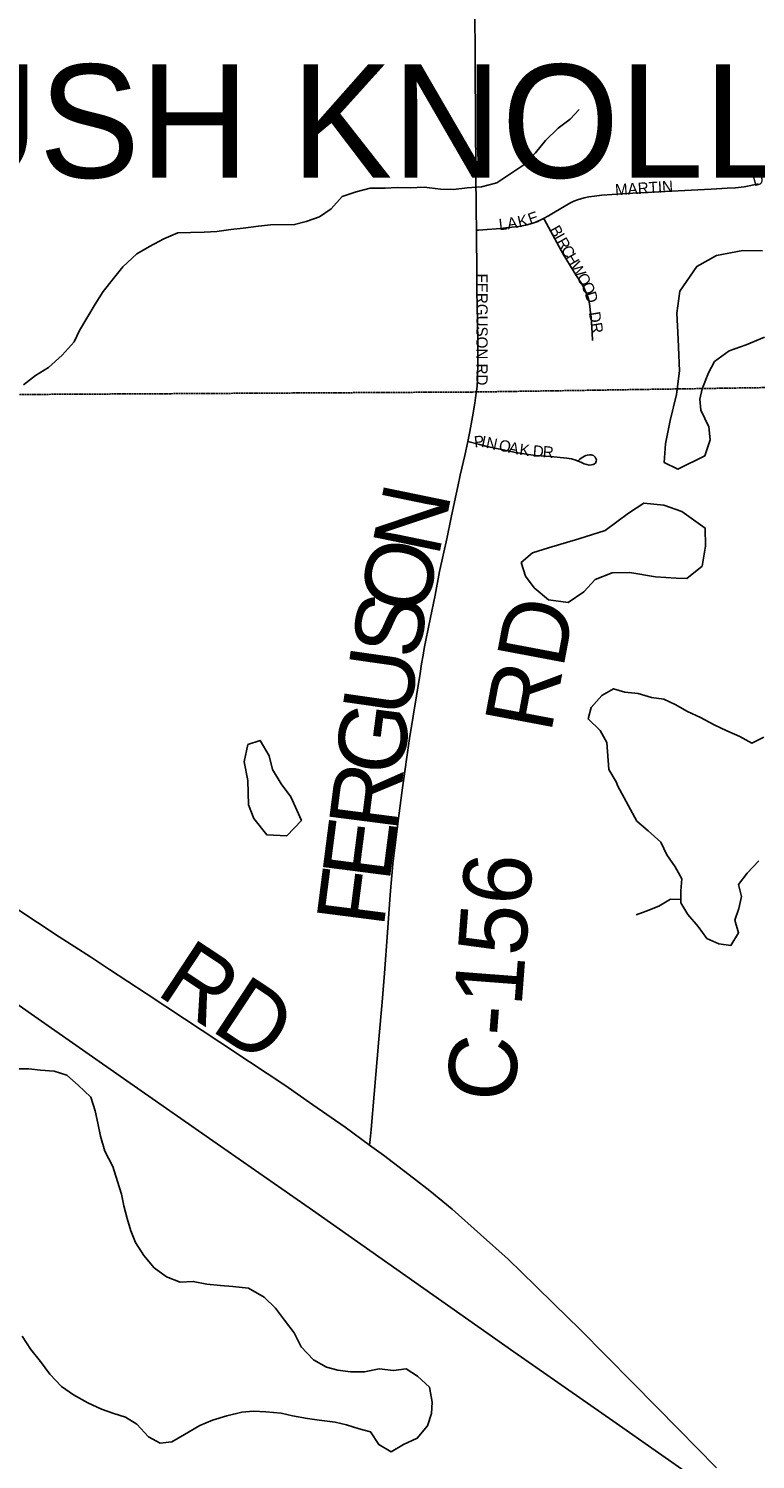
# Model space of a CAD drawing. Header units: feet. Extents: x 2113747 to 2516209, y 960708 to 1356798.
# Tile 83 of 206: x 2281787 to 2284998, y 1164000 to 1170318. Entities that reach past the tile are written whole.
import ezdxf

# ---------------------------------------------------------------- set-up
doc = ezdxf.new("R2010")
doc.units = ezdxf.units.FT
doc.header["$LTSCALE"] = 50
doc.header["$MEASUREMENT"] = 0
doc.linetypes.add('OhDOT_USTN3', pattern=[0.22, 0.165, -0.055])
doc.linetypes.add('rr2', pattern=[0])
for name, color, linetype in [('0_Xref', 7, 'Continuous'), ('GM_X_City_Street', 251, 'Continuous'), ('GM_X_City_Street_Text', 251, 'Continuous'), ('GM_X_Corporation_Text', 251, 'Continuous'), ('GM_X_County_Road', 3, 'Continuous'), ('GM_X_County_Road_Text', 3, 'Continuous'), ('GM_X_Minor_Lake', 5, 'Continuous'), ('GM_X_Minor_River', 5, 'Continuous'), ('GM_X_Rail_Line', 251, 'rr2'), ('GM_X_Township', 251, 'OhDOT_USTN3')]:
    doc.layers.add(name, color=color, linetype=linetype)
doc.styles.add('Styledgn030', font='dgn030.shx')

# ---------------------------------------------------------------- blocks, each defined once
blk = doc.blocks.new('POR')
at = {"layer": 'GM_X_City_Street', "flags": 128}
for points in [[(2283762.5, 1169708.6), (2283761, 1169875.4), (2283760.2, 1170183.8), (2283758.5, 1170410.4), (2283756.2, 1170708.6), (2283753.6, 1170944.3), (2283749.7, 1171239.5), (2283748.4, 1171389.9), (2283745.7, 1171538.6), (2283742.6, 1171700.7), (2283741.1, 1172058.4), (2283742.3, 1172205.4), (2283742, 1172302.4)], [(2283765.3, 1169427.8), (2283763.9, 1169516.8), (2283763.5, 1169578.1), (2283763.2, 1169620.4), (2283762.5, 1169708.6)], [(2284062.3, 1169480.3), (2284084, 1169491.7), (2284105.3, 1169505.2), (2284178.3, 1169547.3), (2284196.1, 1169556.4), (2284211.7, 1169562.5), (2284226.9, 1169567.2), (2284241.7, 1169571.1), (2284261.7, 1169575), (2284286.9, 1169578.9), (2284319.4, 1169582.4), (2284455.8, 1169591.4), (2284656, 1169601.6), (2284802.2, 1169609), (2284873.5, 1169613.1), (2284909.6, 1169615.5), (2284947.3, 1169619.8), (2284977.8, 1169625.7), (2285010.4, 1169632.4)], [(2283765.3, 1169427.8), (2283774, 1169428.5), (2283872.4, 1169435.7), (2283907.3, 1169439.3), (2283936.3, 1169442.4), (2283952.9, 1169444.9), (2283982.2, 1169450.5), (2284004.1, 1169456.2), (2284023, 1169462.4), (2284049.3, 1169473.5), (2284062.3, 1169480.3)], [(2284278.2, 1168940.5), (2284276.1, 1168975.2), (2284271.8, 1169043.4), (2284269.8, 1169063), (2284267, 1169090.9), (2284263.2, 1169111.7), (2284260, 1169124.4), (2284255.9, 1169137.8), (2284250.7, 1169151.8), (2284244.3, 1169165.3), (2284236.3, 1169180.3), (2284223.8, 1169201.4), (2284197.3, 1169242.8), (2284148.7, 1169322.2), (2284065.8, 1169473.9), (2284062.3, 1169480.3)], [(2283767.3, 1168727.9), (2283768.4, 1168741), (2283769.9, 1168770.9), (2283771.3, 1168849.4), (2283771.1, 1168941.3), (2283768.4, 1169094.9), (2283767.5, 1169156.9), (2283766.6, 1169242), (2283765.5, 1169412.1), (2283765.3, 1169427.8)], [(2283726.9, 1168495.7), (2283733, 1168494.2), (2283778.6, 1168482), (2283819.4, 1168472), (2283884.1, 1168457.6), (2283937.9, 1168447.1), (2283967.1, 1168441.7), (2283993.6, 1168437.1), (2284028, 1168433.6), (2284092.9, 1168428.3), (2284165.1, 1168421.3), (2284185.5, 1168418), (2284204.2, 1168412.2), (2284229.6, 1168402), (2284241, 1168396.9), (2284252.3, 1168392.9), (2284263.2, 1168390.8), (2284273.3, 1168391.5), (2284280.5, 1168393), (2284286.5, 1168396), (2284290.8, 1168399.7), (2284293.3, 1168403.7), (2284294.7, 1168408.6), (2284295, 1168413.6), (2284293.4, 1168420.4), (2284290.1, 1168426.1), (2284286, 1168429.9), (2284282.1, 1168432.7), (2284277.3, 1168434.9), (2284271.7, 1168436), (2284265.3, 1168436.2), (2284255.8, 1168434.9), (2284249.3, 1168433.2), (2284242.2, 1168430.1), (2284235.4, 1168426), (2284227.6, 1168421), (2284222.8, 1168417.2), (2284215.2, 1168409.7)]]:
    blk.add_lwpolyline(points, dxfattribs=at)
at = {"layer": 'GM_X_County_Road', "flags": 128}
for points in [[(2283726.9, 1168495.7), (2283736, 1168539.3), (2283747.9, 1168603.9), (2283757.9, 1168664.3), (2283761.4, 1168687.1), (2283767.3, 1168727.9)], [(2283634.3, 1168064.7), (2283653.9, 1168159.8), (2283668.2, 1168228.6), (2283682.9, 1168296.6), (2283694.1, 1168345.6), (2283713.9, 1168433.2), (2283726.9, 1168495.7)], [(2283292.6, 1165388.4), (2283295.7, 1165413), (2283301.1, 1165456.5), (2283313.2, 1165613.8), (2283334.1, 1165855.7), (2283348.7, 1166019.2), (2283359.1, 1166146.8), (2283372, 1166326.6), (2283383.8, 1166493.4), (2283396.6, 1166630.5), (2283421.2, 1166832.4), (2283439, 1166965.8), (2283469.4, 1167183.1), (2283516.3, 1167470.7), (2283523, 1167513.6), (2283529.8, 1167551.9), (2283534.7, 1167581.1), (2283540, 1167610), (2283554.2, 1167675.6), (2283582.7, 1167816.7), (2283602.5, 1167920.4), (2283634.3, 1168064.7)], [(2281736.1, 1166431.4), (2281826.4, 1166371.8), (2281921.9, 1166307.9), (2282060.1, 1166219.8), (2282144.6, 1166163.5), (2282306.5, 1166057.5), (2282476.2, 1165945.7), (2282631.9, 1165842.5), (2282763.5, 1165756.3), (2282918.7, 1165652.2), (2283042.3, 1165566), (2283185, 1165466.9), (2283292.6, 1165388.4)], [(2283292.6, 1165388.4), (2283354.4, 1165343.3), (2283487.9, 1165242.9), (2283559.6, 1165185.9), (2283658.1, 1165104.8), (2283783.2, 1164994), (2283904.9, 1164884.5), (2284026.7, 1164766.3), (2284110.5, 1164683.9), (2284221.6, 1164575), (2284454.5, 1164340.2), (2284661.3, 1164131.1), (2284739.4, 1164051.8), (2284826.2, 1163963.4)]]:
    blk.add_lwpolyline(points, dxfattribs=at)
at = {"layer": 'GM_X_Minor_Lake'}
for p, q in [((2284443, 1167916.2), (2284556.9, 1167898.1)), ((2282755.5, 1166998.2), (2282758.4, 1166890.1)), ((2284390.4, 1166972.8), (2284473.5, 1166819.2))]:
    blk.add_line(p, q, dxfattribs=at)
at = {"layer": 'GM_X_Minor_Lake', "flags": 128}
for points in [[(2285029.4, 1169336.4), (2284941.5, 1169337.8), (2284825.8, 1169316.8), (2284738.2, 1169268.1), (2284663.1, 1169159.4), (2284649.9, 1169061.2), (2284656.8, 1168947.1), (2284661.9, 1168807), (2284648.7, 1168702.7), (2284621.6, 1168588.4), (2284600.4, 1168484.1), (2284595.1, 1168402), (2284655.2, 1168372.4), (2284774.7, 1168431.4), (2284798.1, 1168501.6), (2284791.7, 1168559.7), (2284757.1, 1168633.5), (2284752.8, 1168681.5), (2284762.4, 1168727.6), (2284789.8, 1168797.9), (2284817.4, 1168848.2), (2284881, 1168894.8), (2284956.7, 1168921.4), (2285038.4, 1168956)], [(2284556.9, 1167898.1), (2284647, 1167891.8), (2284695, 1167890.1), (2284762.5, 1167944.7), (2284777.8, 1168032.9), (2284775.2, 1168113), (2284672.7, 1168186.3), (2284592.5, 1168213.7), (2284504.5, 1168223.1), (2284436.9, 1168178.5), (2284333.6, 1168101.6), (2284218, 1168064.7), (2284084.4, 1168025.6), (2284012.6, 1168003), (2283963, 1167960.6), (2283981.5, 1167900.7), (2284019.8, 1167848.9), (2284084.2, 1167795.3), (2284170.2, 1167784), (2284239.8, 1167830.6), (2284289.3, 1167885), (2284365, 1167915.6), (2284443, 1167916.2)], [(2284473.5, 1166819.2), (2284523.8, 1166775.6), (2284580.2, 1166725.9), (2284606.6, 1166670.1), (2284643, 1166616.3), (2284673.3, 1166564.5), (2284667.8, 1166510.4), (2284668.2, 1166458.3), (2284698.6, 1166406.5), (2284744.9, 1166352.8), (2284783.3, 1166301.1), (2284835.5, 1166277.4), (2284889.5, 1166269.8), (2284923, 1166326.2), (2284906.6, 1166382.1), (2284924.2, 1166432.3), (2284935.8, 1166486.4), (2284923.3, 1166538.4), (2284960.9, 1166588.7), (2285012.5, 1166643.2)], [(2285034.2, 1167190), (2284982.4, 1167163.5), (2284928.2, 1167193.1), (2284872.1, 1167216.8), (2284815.9, 1167244.3), (2284755.7, 1167275.9), (2284697.6, 1167303.5), (2284643.4, 1167333.1), (2284593.2, 1167356.8), (2284539.2, 1167364.3), (2284479.1, 1167381.9), (2284421.1, 1167387.5), (2284371, 1167403.1), (2284319.3, 1167372.7), (2284271.8, 1167320.2), (2284258.2, 1167270.1), (2284312.5, 1167218.4), (2284340.9, 1167166.6), (2284349.8, 1167046.5), (2284382.2, 1166992.7), (2284390.4, 1166972.8)], [(2282758.4, 1166890.1), (2282782.8, 1166830.2), (2282839.3, 1166758.6), (2282927.3, 1166753.2), (2282992.7, 1166821.8), (2282945.9, 1166925.6), (2282903.5, 1166983.3), (2282865, 1167047.1), (2282850.6, 1167107), (2282810.1, 1167174.8), (2282756.3, 1167156.4), (2282738.9, 1167080.1), (2282755.5, 1166998.2)], [(2281759.6, 1164543.9), (2281798, 1164486.2), (2281840.4, 1164432.4), (2281880.8, 1164376.7), (2281933.2, 1164323), (2281985.4, 1164285.4), (2282049.6, 1164249.9), (2282109.8, 1164222.3), (2282163.9, 1164202.7), (2282216, 1164187.1), (2282266.2, 1164155.4), (2282316.6, 1164099.8), (2282368.8, 1164072.1), (2282420.7, 1164078.5), (2282476.4, 1164111), (2282544, 1164149.6), (2282599.8, 1164174), (2282663.6, 1164192.5), (2282729.4, 1164209.1), (2282781.3, 1164213.4), (2282835.3, 1164209.9), (2282903.3, 1164204.4), (2282953.4, 1164192.8), (2283019.4, 1164181.3), (2283071.4, 1164173.6), (2283141.4, 1164164.2), (2283191.5, 1164152.6), (2283247.6, 1164135), (2283297.6, 1164121.4), (2283334.1, 1164065.6), (2283388.3, 1164033.9), (2283444, 1164066.4), (2283503.7, 1164094.9), (2283549.2, 1164149.3), (2283566.8, 1164203.5), (2283570.4, 1164253.6), (2283557.9, 1164319.6), (2283505.5, 1164367.2), (2283455.3, 1164400.8), (2283399.4, 1164392.4), (2283335.4, 1164399.9), (2283271.6, 1164387.4), (2283209.6, 1164386.9), (2283153.6, 1164394.5), (2283103.5, 1164408.1), (2283045.3, 1164439.7), (2282990.9, 1164497.4), (2282960.5, 1164559.2), (2282918.1, 1164614.9), (2282877.7, 1164668.7), (2282827.3, 1164716.3), (2282759.1, 1164755.8), (2282689.1, 1164763.3), (2282635.1, 1164768.9), (2282575.1, 1164774.4), (2282515, 1164786), (2282457.1, 1164783.5), (2282397, 1164807.1), (2282342.7, 1164846.7), (2282296.3, 1164900.4), (2282259.9, 1164958.2), (2282239.5, 1165010.1), (2282223.1, 1165064), (2282208.7, 1165120), (2282198.3, 1165171.9), (2282179.9, 1165227.9), (2282159.3, 1165293.8), (2282124.8, 1165361.6), (2282104.3, 1165427.5), (2282093.9, 1165485.5), (2282081.5, 1165539.4), (2282063, 1165599.3), (2282006.6, 1165653), (2281956.4, 1165696.6), (2281900.3, 1165714.2), (2281840.3, 1165719.8), (2281788.3, 1165725.4), (2281734.3, 1165724.9)]]:
    blk.add_lwpolyline(points, dxfattribs=at)
at = {"layer": 'GM_X_Minor_River', "flags": 128}
for points in [[(2281764.7, 1168744.6), (2281818.3, 1168787), (2281876, 1168821.5), (2281935.5, 1168876.1), (2281989, 1168934.5), (2282012.6, 1168984.8), (2282044.2, 1169039.1), (2282081.7, 1169101.4), (2282117.2, 1169157.8), (2282162.7, 1169214.2), (2282204.3, 1169266.6), (2282265.8, 1169323.1), (2282321.5, 1169355.6), (2282385.2, 1169390.1), (2282446.9, 1169416.6), (2282502.9, 1169417.1), (2282562.8, 1169419.5), (2282618.7, 1169422), (2282680.6, 1169430.5), (2282734.5, 1169436.9), (2282802.4, 1169445.4), (2282856.3, 1169451.8), (2282962.2, 1169452.6), (2283014.1, 1169467.1), (2283071.9, 1169487.5), (2283123.5, 1169522), (2283173.1, 1169576.4), (2283234.9, 1169596.9), (2283296.7, 1169613.4), (2283362.6, 1169613.9), (2283414.6, 1169616.3), (2283472.5, 1169614.8), (2283534.5, 1169617.3), (2283606.5, 1169609.8), (2283664.4, 1169608.2), (2283724.3, 1169614.7), (2283788.2, 1169619.2), (2283856.1, 1169637.8), (2283917.7, 1169678.3), (2283975.3, 1169716.8), (2284026.9, 1169769.2), (2284070.4, 1169823.6), (2284126, 1169878.1), (2284179.6, 1169918.6), (2284219.3, 1169960.9)], [(2284668.1, 1166472.6), (2284622.1, 1166474), (2284570.4, 1166443.6), (2284514.6, 1166421.1), (2284470.8, 1166404.8)]]:
    blk.add_lwpolyline(points, dxfattribs=at)
at = {"layer": 'GM_X_Rail_Line', "flags": 128}
blk.add_lwpolyline([(2291530, 1159673.9), (2291034.5, 1159913.3), (2290486, 1160178.8), (2290103.7, 1160367.8), (2289683.6, 1160574.1), (2289374.7, 1160740.4), (2289138.2, 1160876.5), (2289024.8, 1160945.6), (2288888.7, 1161028.8), (2288752.6, 1161115.2), (2288536.6, 1161258.8), (2287763.3, 1161801), (2287255.7, 1162152), (2286981.4, 1162344.2), (2286627.2, 1162591.5), (2286082.3, 1162972.8), (2285295.5, 1163523.6), (2284771.7, 1163888.6), (2284368.3, 1164171), (2283929.9, 1164476.1), (2283453, 1164811.5), (2283041.5, 1165100.4), (2282634.4, 1165382.8), (2282221.8, 1165671.7), (2281814.7, 1165955.7), (2281288.7, 1166323.5), (2280417.7, 1166933.7), (2279320.4, 1167700.5), (2278663.8, 1168160), (2277952, 1168656.8), (2277775.5, 1168779.9), (2277689.9, 1168848.3)], dxfattribs=at)
at = {"layer": 'GM_X_Township', "flags": 128}
blk.add_lwpolyline([(2273464.5, 1168621), (2274221.7, 1168649.1), (2275701.7, 1168644.7), (2277283, 1168666.7), (2279752.9, 1168691.5), (2283763.4, 1168713.6), (2286335.4, 1168752.7), (2288511.1, 1168775.2), (2290764.5, 1168794.1), (2291345.6, 1168797.4), (2292060.1, 1168786.7), (2297619.1, 1168802.5), (2298939.3, 1168800.1), (2298977.5, 1164715.2), (2298994.5, 1162899.3), (2299028.4, 1155427.9), (2299047.6, 1152560.7), (2299031.8, 1145317.1), (2299033.2, 1144175.6), (2297666.9, 1144176.2), (2295497.7, 1144177), (2292292.6, 1144206.4), (2290241, 1144200.7), (2286546.8, 1144190.6), (2284989, 1144172.2), (2284147.3, 1144164.5), (2283046.1, 1144163.7), (2282945.7, 1144162.9), (2282615.9, 1144160.3), (2282223.6, 1144167.6), (2278962.2, 1144111.4), (2276673.1, 1144104.1), (2276352.4, 1144118), (2275977.4, 1144134.4), (2275848.1, 1144130), (2274451, 1144099.7), (2273706.6, 1144116.6), (2273652, 1147705.5), (2273648.4, 1148193.1), (2273644.5, 1148717.3), (2273636.5, 1149823), (2273631.6, 1150488), (2273596.3, 1155295.4), (2273585.4, 1158808.2), (2273559.6, 1160545.6), (2273539.3, 1163371.7), (2273485.8, 1167056), (2273464.5, 1168621)], dxfattribs=at)
at = {"layer": 'GM_X_City_Street_Text', "char_height": 50, "attachment_point": 7, "line_spacing_factor": 0.8, "style": 'Styledgn030'}
for s, insert, rotation in [('{\\Fdgn000|c0;\\C256;MARTIN}', (2284379.2, 1169581.4), 3.52166), ('{\\Fdgn000|c0;\\C256;D}', (2284992.4, 1169621.3), 16.03548), ('{\\Fdgn000|c0;\\C256;L}', (2283867.2, 1169427.5), 6.57255), ('{\\Fdgn000|c0;\\C256;A}', (2283904.9, 1169431.9), 8.83337), ('{\\Fdgn000|c0;\\C256;K}', (2283953.6, 1169439.7), 13.092), ('{\\Fdgn000|c0;\\C256;E}', (2284003, 1169451.5), 18.60055), ('{\\Fdgn000|c0;\\C256;B}', (2284086.4, 1169431.2), 299.50991), ('{\\Fdgn000|c0;\\C256;I}', (2284105.9, 1169396.7), 299.52289), ('{\\Fdgn000|c0;\\C256;R}', (2284116.8, 1169377.5), 299.53104), ('{\\Fdgn000|c0;\\C256;C}', (2284136.3, 1169343.1), 299.53104), ('{\\Fdgn000|c0;\\C256;H}', (2284155.8, 1169308.6), 299.50899), ('{\\Fdgn000|c0;\\C256;W}', (2284177.5, 1169270.3), 299.51318), ('{\\Fdgn000|c0;\\C256;FERGUSON RD}', (2283764.3, 1169236.6), 270), ('{\\Fdgn000|c0;\\C256;O}', (2284205.7, 1169220.6), 299.52027), ('{\\Fdgn000|c0;\\C256;O}', (2284226.2, 1169184.6), 294.52174), ('{\\Fdgn000|c0;\\C256;D}', (2284243.1, 1169148), 287.35664), ('{\\Fdgn000|c0;\\C256;DR}', (2284261.6, 1169063.8), 279.45642), ('{\\Fdgn000|c0;\\C256;P}', (2283757.6, 1168467.9), 6.132), ('{\\Fdgn000|c0;\\C256;I}', (2283783, 1168472.1), 347.6182), ('{\\Fdgn000|c0;\\C256;N}', (2283804.8, 1168467.3), 347.86926), ('{\\Fdgn000|c0;\\C256;O}', (2283860.9, 1168455.3), 347.97852), ('{\\Fdgn000|c0;\\C256;A}', (2283904.1, 1168446.1), 348.10789), ('{\\Fdgn000|c0;\\C256;K}', (2283953, 1168436.1), 352.89213), ('{\\Fdgn000|c0;\\C256;D}', (2284012.9, 1168429.2), 355.35315), ('{\\Fdgn000|c0;\\C256;R}', (2284056.7, 1168425.7), 355.35734)]:
    blk.add_mtext(s, dxfattribs=dict(at, insert=insert, rotation=rotation))
at = {"layer": 'GM_X_Corporation_Text', "insert": (2278340.9, 1169652.6), "char_height": 500, "attachment_point": 7, "rotation": 0.00001, "line_spacing_factor": 0.8, "style": 'Styledgn030'}
blk.add_mtext('{\\Fdgn000|c0;\\C256;SUGAR BUSH KNOLLS}', dxfattribs=at)
at = {"layer": 'GM_X_County_Road_Text', "char_height": 300, "attachment_point": 7, "line_spacing_factor": 0.8, "style": 'Styledgn030'}
for s, insert, rotation in [('{\\Fdgn000|c0;\\C256;N}', (2283598.1, 1167979.8), 78.35786), ('{\\Fdgn000|c0;\\C256;O}', (2283545.5, 1167721.5), 78.49145), ('{\\Fdgn000|c0;\\C256;S}', (2283510.8, 1167526.5), 79.89871), ('{\\Fdgn000|c0;\\C256;RD}', (2284094.3, 1167202.3), 79.32444), ('{\\Fdgn000|c0;\\C256;U}', (2283474.3, 1167271.2), 81.84155), ('{\\Fdgn000|c0;\\C256;G}', (2283441, 1167011.9), 82.66533), ('{\\Fdgn000|c0;\\C256;R}', (2283409.6, 1166767.5), 82.67358), ('{\\Fdgn000|c0;\\C256;E}', (2283381, 1166545), 82.67577), ('{\\Fdgn000|c0;\\C256;C-156}', (2283936.7, 1165573.4), 85.64597), ('{\\Fdgn000|c0;\\C256;F}', (2283355.1, 1166344.2), 82.67224), ('{\\Fdgn000|c0;\\C256;RD}', (2282343.8, 1166057.5), 326.58508)]:
    blk.add_mtext(s, dxfattribs=dict(at, insert=insert, rotation=rotation))

msp = doc.modelspace()

# ---------------------------------------------------------------- block references
at = {"layer": '0_Xref'}
msp.add_blockref('POR', (0, 0), dxfattribs=at)

doc.saveas('drawing.dxf')
